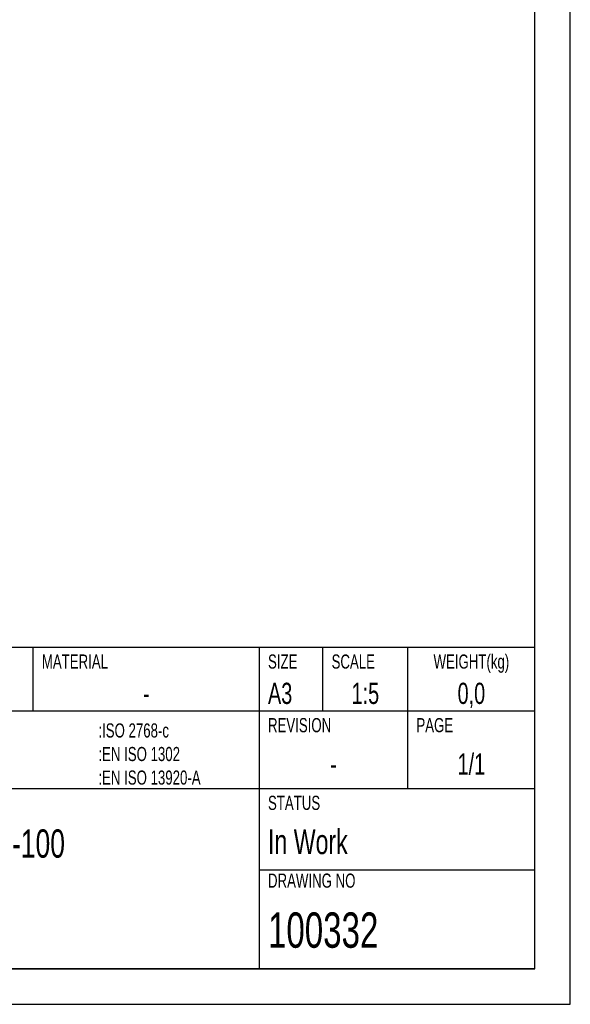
# Model space of a CAD drawing. Extents: x 0 to 420, y 0 to 297.
# Tile 6 of 14: x 342 to 420, y 0 to 139. Entities that reach past the tile are written whole.
import ezdxf

# ---------------------------------------------------------------- set-up
doc = ezdxf.new("R2010")
doc.units = 0
doc.header["$LTSCALE"] = 23.1
doc.layers.get('0').update_dxf_attribs({"linetype": 'CONTINUOUS'})
doc.layers.add('100332_DXF_FORMAT', color=7, linetype='CONTINUOUS')
doc.styles.get("Standard").update_dxf_attribs({"font": 'txt', "width": 0.7})
doc.styles.add('TEXTSTYLE_2', font='txt', dxfattribs={"width": 0.7})

msp = doc.modelspace()

# ---------------------------------------------------------------- linework, layer by layer
at = {"layer": '100332_DXF_FORMAT', "color": 7, "linetype": 'CONTINUOUS'}
for p, q in [((420, 0), (420, 297)), ((415, 5), (415, 292)), ((415, 50.5), (244.5, 50.5)), ((344, 41.5), (344, 50.5)), ((376, 5), (376, 50.5)), ((385, 41.5), (385, 50.5)), ((397, 30.5), (397, 50.5)), ((415, 5), (415, 50.5)), ((415, 41.5), (244.5, 41.5)), ((415, 30.5), (244.5, 30.5)), ((415, 19), (376, 19)), ((25, 5), (415, 5)), ((415, 5), (244.5, 5)), ((0, 0), (420, 0))]:
    msp.add_line(p, q, dxfattribs=at)

# ---------------------------------------------------------------- texts
at = {"color": 7, "linetype": 'CONTINUOUS', "char_height": 2, "style": 'TEXTSTYLE_2'}
for s, insert, width, attachment_point in [('MATERIAL', (345.22, 49.5), 11.2, 1), ('SIZE ', (377.22, 49.5), 7, 1), ('SCALE', (386.22, 49.5), 7, 1), ('WEIGHT(kg)', (406, 49.5), 14, 2), ('REVISION', (377.22, 40.5), 11.2, 1), ('PAGE', (398.22, 40.5), 5.6, 1)]:
    msp.add_mtext(s, dxfattribs=dict(at, insert=insert, width=width, attachment_point=attachment_point))
at = {"color": 7, "linetype": 'CONTINUOUS', "char_height": 3}
for s, insert, width, attachment_point in [('A3 ', (377.22, 45.5), 10.6071, 1), ('1:5', (391, 45.5), 7.3929, 2), ('0,0', (406, 45.5), 9.6429, 2), ('-', (360, 45.5), 3.2143, 2)]:
    msp.add_mtext(s, dxfattribs=dict(at, insert=insert, width=width, attachment_point=attachment_point))
at = {"layer": '100332_DXF_FORMAT', "color": 7, "linetype": 'CONTINUOUS', "char_height": 2, "attachment_point": 1, "style": 'TEXTSTYLE_2'}
for s, insert, width in [(':ISO 2768-c\\P:EN ISO 1302\\P:EN ISO 13920-A ', (353.22, 39.75), 22.4), ('STATUS ', (377.22, 29.5), 9.8), ('DRAWING NO', (377.22, 18.5), 14)]:
    msp.add_mtext(s, dxfattribs=dict(at, insert=insert, width=width))
at = {"layer": '100332_DXF_FORMAT', "color": 7, "linetype": 'CONTINUOUS'}
for s, insert, char_height, width, attachment_point in [('1/1', (406, 35.5), 3, 8.5714, 2), ('- ', (386.5, 35.5), 3, 6.75, 2), ('ME 1900-100', (337.25, 24.75), 4, 48.8571, 2), ('In Work  ', (377.22, 24.75), 3.5, 37.5, 1), ('100332', (377.22, 13), 5, 32.6786, 1)]:
    msp.add_mtext(s, dxfattribs=dict(at, insert=insert, char_height=char_height, width=width, attachment_point=attachment_point))

doc.saveas('drawing.dxf')
